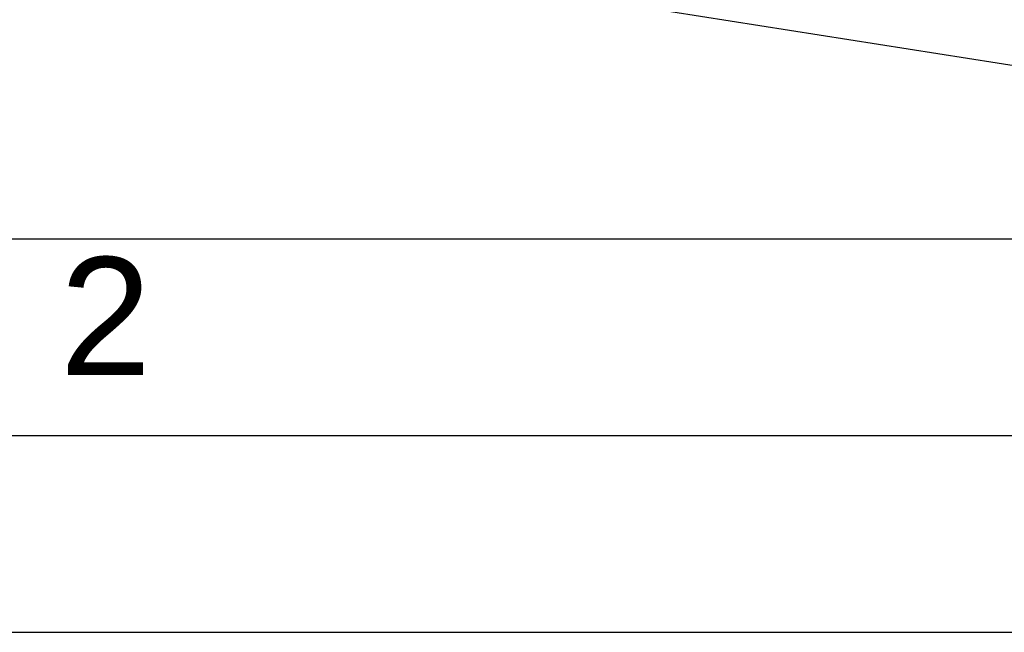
# Model space of a CAD drawing. Header units: millimetres. Extents: x 0 to 420, y 0 to 297.
# Tile 3 of 69: x 162 to 187, y 0 to 16. Entities that reach past the tile are written whole.
import ezdxf

# ---------------------------------------------------------------- set-up
doc = ezdxf.new("R2010")
doc.units = ezdxf.units.MM
doc.header["$LTSCALE"] = 23.1
doc.layers.get('0').update_dxf_attribs({"linetype": 'CONTINUOUS'})
doc.layers.add('COMPONENTS', color=7, linetype='CONTINUOUS')
doc.styles.add('TEXTSTYLE_2', font='arial.ttf')

msp = doc.modelspace()

# ---------------------------------------------------------------- linework, layer by layer
at = {"color": 7, "linetype": 'CONTINUOUS'}
msp.add_line((25, 10), (410, 10), dxfattribs=at)
at = {"color": 2, "linetype": 'CONTINUOUS'}
for p, q in [((20, 5), (415, 5)), ((0, 0), (232.75, 0))]:
    msp.add_line(p, q, dxfattribs=at)
at = {"layer": 'COMPONENTS', "color": 7, "linetype": 'CONTINUOUS'}
msp.add_line((165.96096, 17.80464), (190.80984, 13.87874), dxfattribs=at)

# ---------------------------------------------------------------- texts
at = {"color": 2, "linetype": 'CONTINUOUS', "insert": (163.19369, 9.53753), "char_height": 3, "width": 2.330855, "attachment_point": 1, "line_spacing_factor": 0.9, "style": 'TEXTSTYLE_2'}
msp.add_mtext('2', dxfattribs=at)

doc.saveas('drawing.dxf')
